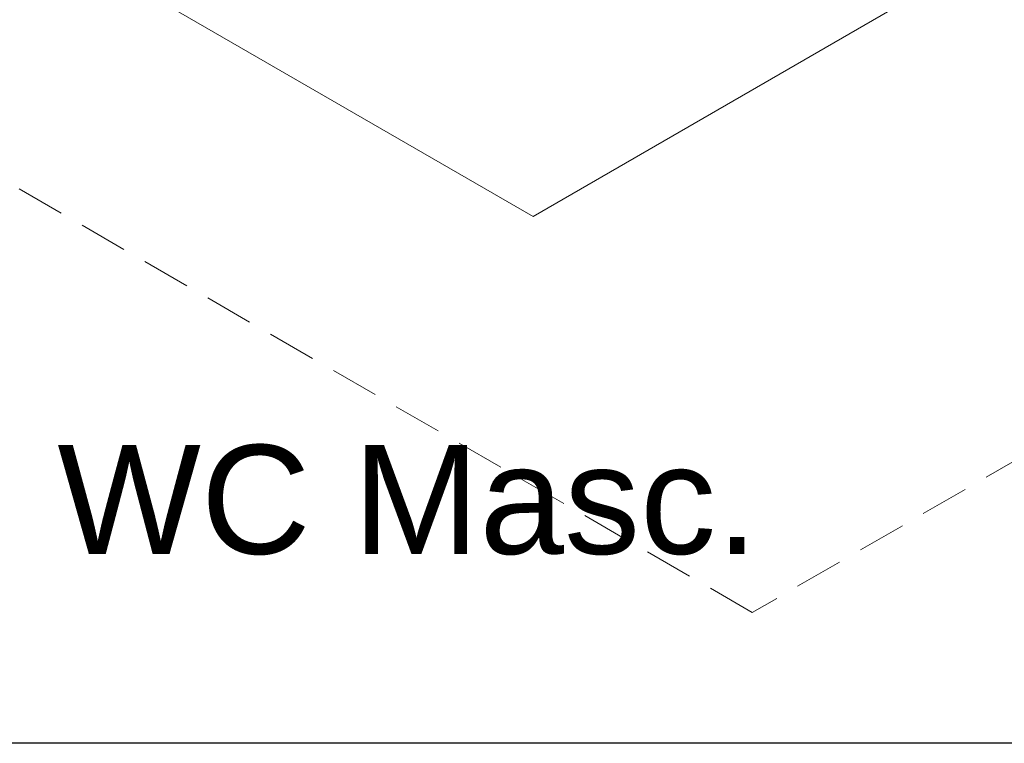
# Model space of a CAD drawing. Header units: millimetres. Extents: x 2 to 902, y -447 to 199.
# Tile 130 of 255: x 46.08 to 50.15, y 52.72 to 55.71. Entities that reach past the tile are written whole.
import ezdxf

# ---------------------------------------------------------------- set-up
doc = ezdxf.new("R2010")
doc.units = ezdxf.units.MM
doc.header["$MEASUREMENT"] = 0
doc.linetypes.add('JIS_02_2.0', pattern=[0.3, 0.2, -0.1])
doc.linetypes.add('NULL', pattern=[0])
for name, color, linetype, lineweight in [('Ambiente-Textos', 251, 'Continuous', 5), ('DI-Área do detalhe', 7, 'JIS_02_2.0', 9), ('IFC-Elemento de mobília-Contorno', 152, 'Continuous', 5)]:
    doc.layers.add(name, color=color, linetype=linetype, lineweight=lineweight)
doc.styles.add('Arial', font='arial.ttf')

msp = doc.modelspace()

# ---------------------------------------------------------------- linework, layer by layer
msp.add_lwpolyline([(38.5313, 76.1035), (64.6227, 76.1035), (64.6227, 52.7244), (38.5313, 52.7244)], close=True)
at = {"layer": 'DI-Área do detalhe'}
msp.add_lwpolyline([(41.5777, 57.6129), (51.8112, 63.5213), (59.3423, 59.1733), (49.1087, 53.2649), (41.5777, 57.6129)], dxfattribs=at)
at = {"layer": 'IFC-Elemento de mobília-Contorno', "color": 7, "lineweight": 5}
for q in [(53.3987, 57.9009), (53.3987, 57.9009), (46.1985, 56.0579), (46.1986, 56.0579)]:
    msp.add_line((48.2025, 54.9009), q, dxfattribs=at)

# ---------------------------------------------------------------- texts
at = {"layer": 'Ambiente-Textos', "color": 7, "linetype": 'NULL', "lineweight": 5, "insert": (47.6847, 53.5005), "char_height": 0.45, "width": 5.797866, "attachment_point": 8, "line_spacing_factor": 0.6, "style": 'Arial'}
msp.add_mtext('WC Masc.', dxfattribs=at)

doc.saveas('drawing.dxf')
